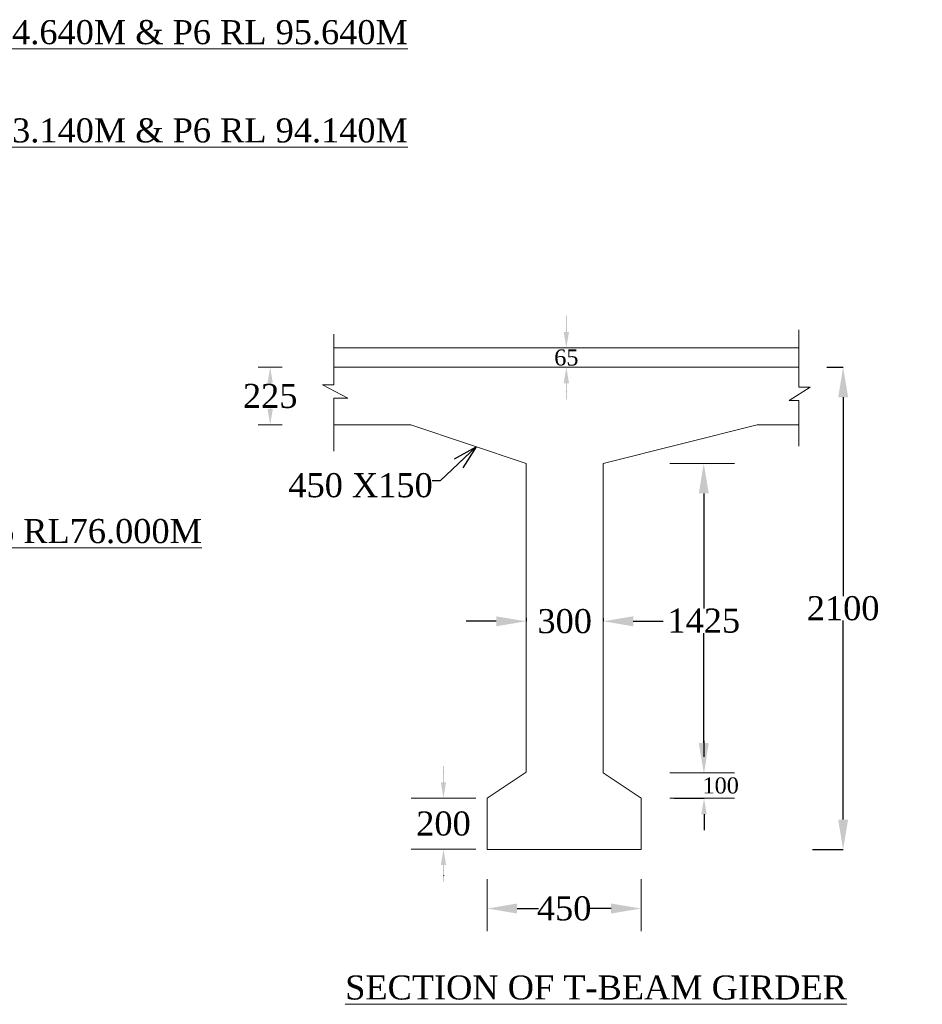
# Model space of a CAD drawing. Header units: millimetres. Extents: x -20950785 to 389010297, y -11535949 to 14056629.
# Tile 95 of 256: x 10097403 to 10125538, y -1584637 to -1553932. Entities that reach past the tile are written whole.
import ezdxf

# ---------------------------------------------------------------- set-up
doc = ezdxf.new("R2010")
doc.units = ezdxf.units.MM
doc.header["$LTSCALE"] = 60
doc.header["$MEASUREMENT"] = 0
doc.linetypes.add('DOT2', pattern=[0.125, 0, -0.125])
doc.styles.add('style1', font='txt.shx', dxfattribs={"height": 1})
doc.dimstyles.get("Standard").update_dxf_attribs({"dimtxt": 400, "dimasz": 215, "dimexe": 0.18, "dimexo": 0.0625, "dimgap": 0.09, "dimtad": 0, "dimtih": 1, "dimtoh": 1, "dimdec": 0, "dimzin": 4, "dimdsep": 46, "dimtxsty": 'Standard', "dimblk": 'OPEN90', "dimcen": 0, "dimadec": 0, "dimazin": 1, "dimtfac": 1, "dimtdec": 0, "dimtix": 1, "dimtofl": 0, "dimtmove": 0, "dimatfit": 3, "dimldrblk": 'OPEN30', "dimfxl": 1, "dimtolj": 1, "dimtzin": 0, "dimarcsym": 0})

# ---------------------------------------------------------------- blocks, each defined once
blk = doc.blocks.new('*D437')
at = {"color": 0, "linetype": 'Continuous', "lineweight": -2, "transparency": 16777216}
for p, q in [((10111974, -1581650), (10111974, -1581650)), ((10112909, -1581650), (10113571, -1581650)), ((10115839, -1581650), (10115176, -1581650)), ((10116774, -1581650), (10116774, -1581650))]:
    blk.add_line(p, q, dxfattribs=at)
at = {"color": 0, "linetype": 'Continuous', "lineweight": 9, "transparency": 16777216}
for points in [[(10112909, -1581494), (10112909, -1581806), (10111974, -1581650)], [(10115839, -1581494), (10115839, -1581806), (10116774, -1581650)]]:
    blk.add_solid(points, dxfattribs=at)
at = {"layer": 'Defpoints', "color": 0, "linetype": 'Continuous', "lineweight": 9, "transparency": 16777216}
for p in [(10111974, -1581650), (10116774, -1581650), (10116774, -1581650)]:
    blk.add_point(p, dxfattribs=at)
at = {"color": 0, "linetype": 'Continuous', "lineweight": 9, "transparency": 16777216, "insert": (10114374, -1581650), "char_height": 500, "attachment_point": 5}
blk.add_mtext('\\A1;{\\fTimes New Roman|b0|i0|c0|p18;\\H1.5x;450}', dxfattribs=at)
blk = doc.blocks.new('*D438')
at = {"color": 0, "linetype": 'Continuous', "lineweight": -2, "transparency": 16777216}
for p, q in [((10118735, -1576922), (10118735, -1576422)), ((10118735, -1577422), (10118734, -1577422)), ((10117801, -1578210), (10118735, -1578210)), ((10118735, -1578710), (10118735, -1579210))]:
    blk.add_line(p, q, dxfattribs=at)
at = {"color": 0, "linetype": 'Continuous', "lineweight": 9, "transparency": 16777216}
for points in [[(10118651, -1576922), (10118818, -1576922), (10118735, -1577422)], [(10118651, -1578710), (10118818, -1578710), (10118735, -1578210)]]:
    blk.add_solid(points, dxfattribs=at)
at = {"layer": 'Defpoints', "color": 0, "linetype": 'Continuous', "lineweight": 9, "transparency": 16777216}
for p in [(10118735, -1577422), (10118735, -1577422), (10117801, -1578210)]:
    blk.add_point(p, dxfattribs=at)
at = {"color": 0, "linetype": 'Continuous', "lineweight": 9, "transparency": 16777216, "insert": (10118735, -1577816), "char_height": 500, "attachment_point": 5}
blk.add_mtext('\\A1;{\\fTimes New Roman|b0|i0|c0|p18;\\H0.5x;           \\H2x;100}', dxfattribs=at)
blk = doc.blocks.new('*D439')
at = {"color": 0, "linetype": 'Continuous', "lineweight": -2, "transparency": 16777216}
for p, q in [((10118727, -1567770), (10118727, -1567770)), ((10118727, -1568705), (10118727, -1572295)), ((10118727, -1576487), (10118727, -1573059)), ((10118727, -1577422), (10118727, -1577422))]:
    blk.add_line(p, q, dxfattribs=at)
at = {"color": 0, "linetype": 'Continuous', "lineweight": 9, "transparency": 16777216}
for points in [[(10118571, -1568705), (10118883, -1568705), (10118727, -1567770)], [(10118571, -1576487), (10118883, -1576487), (10118727, -1577422)]]:
    blk.add_solid(points, dxfattribs=at)
at = {"layer": 'Defpoints', "color": 0, "linetype": 'Continuous', "lineweight": 9, "transparency": 16777216}
for p in [(10118727, -1567770), (10118727, -1567770), (10118727, -1577422)]:
    blk.add_point(p, dxfattribs=at)
at = {"color": 0, "linetype": 'Continuous', "lineweight": 9, "transparency": 16777216, "insert": (10118727, -1572677), "char_height": 500, "attachment_point": 5}
blk.add_mtext('\\A1;{\\fTimes New Roman|b0|i0|c0|p18;\\H1.5x;1425}', dxfattribs=at)
blk = doc.blocks.new('*D459')
at = {"color": 0, "linetype": 'Continuous', "lineweight": -2, "transparency": 16777216}
for p, q in [((10112256, -1572693), (10111321, -1572693)), ((10113191, -1572584), (10113191, -1572693)), ((10115591, -1572596), (10115591, -1572693)), ((10116526, -1572693), (10117461, -1572693))]:
    blk.add_line(p, q, dxfattribs=at)
at = {"color": 0, "linetype": 'Continuous', "lineweight": 9, "transparency": 16777216}
for points in [[(10112256, -1572537), (10112256, -1572849), (10113191, -1572693)], [(10116526, -1572537), (10116526, -1572849), (10115591, -1572693)]]:
    blk.add_solid(points, dxfattribs=at)
at = {"layer": 'Defpoints', "color": 0, "linetype": 'Continuous', "lineweight": 9, "transparency": 16777216}
for p in [(10113191, -1572584), (10115591, -1572596), (10115591, -1572693)]:
    blk.add_point(p, dxfattribs=at)
at = {"color": 0, "linetype": 'Continuous', "lineweight": 9, "transparency": 16777216, "insert": (10114391, -1572693), "char_height": 500, "attachment_point": 5}
blk.add_mtext('\\A1;{\\fTimes New Roman|b0|i0|c0|p18;\\H1.5x;300}', dxfattribs=at)
blk = doc.blocks.new('*D474')
at = {"color": 0, "linetype": 'DOT2', "lineweight": -2, "ltscale": 2, "transparency": 16777216}
for p, q in [((10114443, -1563670), (10114443, -1563170)), ((10114443, -1564170), (10114443, -1564170)), ((10114443, -1564770), (10114443, -1564770)), ((10114443, -1565270), (10114443, -1565770))]:
    blk.add_line(p, q, dxfattribs=at)
at = {"color": 0, "linetype": 'DOT2', "lineweight": 9, "ltscale": 2, "transparency": 16777216}
for points in [[(10114359, -1563670), (10114526, -1563670), (10114443, -1564170)], [(10114359, -1565270), (10114526, -1565270), (10114443, -1564770)]]:
    blk.add_solid(points, dxfattribs=at)
at = {"layer": 'Defpoints', "color": 0, "linetype": 'DOT2', "lineweight": 9, "ltscale": 2, "transparency": 16777216}
for p in [(10114443, -1564170), (10114443, -1564170), (10114443, -1564770)]:
    blk.add_point(p, dxfattribs=at)
at = {"color": 0, "linetype": 'DOT2', "lineweight": 9, "ltscale": 2, "transparency": 16777216, "insert": (10114443, -1564470), "char_height": 500, "attachment_point": 5}
blk.add_mtext('\\A1;{\\fTimes New Roman|b0|i0|c0|p18;65}', dxfattribs=at)
blk = doc.blocks.new('*D475')
at = {"color": 0, "linetype": 'DOT2', "lineweight": -2, "ltscale": 2, "transparency": 16777216}
for p, q in [((10110613, -1577710), (10110613, -1577210)), ((10110613, -1578210), (10110613, -1578210)), ((10110613, -1579798), (10110613, -1579798)), ((10110613, -1580298), (10110613, -1580798))]:
    blk.add_line(p, q, dxfattribs=at)
at = {"color": 0, "linetype": 'DOT2', "lineweight": 9, "ltscale": 2, "transparency": 16777216}
for points in [[(10110530, -1577710), (10110696, -1577710), (10110613, -1578210)], [(10110530, -1580298), (10110696, -1580298), (10110613, -1579798)]]:
    blk.add_solid(points, dxfattribs=at)
at = {"layer": 'Defpoints', "color": 0, "linetype": 'DOT2', "lineweight": 9, "ltscale": 2, "transparency": 16777216}
for p in [(10110613, -1578210), (10110613, -1579798), (10110613, -1579798)]:
    blk.add_point(p, dxfattribs=at)
at = {"color": 0, "linetype": 'DOT2', "lineweight": 9, "ltscale": 2, "transparency": 16777216, "insert": (10110613, -1579004), "char_height": 500, "attachment_point": 5}
blk.add_mtext('\\A1;{\\fTimes New Roman|b0|i0|c0|p18;\\H1.5x;200}', dxfattribs=at)
blk = doc.blocks.new('*D448')
at = {"color": 0, "linetype": 'DOT2', "lineweight": -2, "ltscale": 2, "transparency": 16777216}
for p, q in [((10105067, -1564770), (10105211, -1564770)), ((10105211, -1565270), (10105211, -1565288)), ((10105211, -1566070), (10105211, -1566052)), ((10105067, -1566570), (10105211, -1566570))]:
    blk.add_line(p, q, dxfattribs=at)
at = {"color": 0, "linetype": 'DOT2', "lineweight": 9, "ltscale": 2, "transparency": 16777216}
for points in [[(10105128, -1565270), (10105294, -1565270), (10105211, -1564770)], [(10105128, -1566070), (10105294, -1566070), (10105211, -1566570)]]:
    blk.add_solid(points, dxfattribs=at)
at = {"layer": 'Defpoints', "color": 0, "linetype": 'DOT2', "lineweight": 9, "ltscale": 2, "transparency": 16777216}
for p in [(10105067, -1564770), (10105211, -1564770), (10105067, -1566570)]:
    blk.add_point(p, dxfattribs=at)
at = {"color": 0, "linetype": 'DOT2', "lineweight": 9, "ltscale": 2, "transparency": 16777216, "insert": (10105211, -1565670), "char_height": 500, "attachment_point": 5}
blk.add_mtext('\\A1;{\\fTimes New Roman|b0|i0|c0|p18;\\H1.5x;225}', dxfattribs=at)
blk = doc.blocks.new('*D458')
at = {"color": 0, "linetype": 'Continuous', "lineweight": -2, "transparency": 16777216}
for p, q in [((10122565, -1564770), (10123072, -1564770)), ((10123071, -1565705), (10123071, -1571908)), ((10123071, -1578875), (10123071, -1572671)), ((10122116, -1579810), (10123072, -1579810))]:
    blk.add_line(p, q, dxfattribs=at)
at = {"color": 0, "linetype": 'Continuous', "lineweight": 9, "transparency": 16777216}
for points in [[(10122916, -1565705), (10123227, -1565705), (10123071, -1564770)], [(10122916, -1578875), (10123227, -1578875), (10123071, -1579810)]]:
    blk.add_solid(points, dxfattribs=at)
at = {"layer": 'Defpoints', "color": 0, "linetype": 'Continuous', "lineweight": 9, "transparency": 16777216}
for p in [(10122565, -1564770), (10123071, -1564770), (10122116, -1579810)]:
    blk.add_point(p, dxfattribs=at)
at = {"color": 0, "linetype": 'Continuous', "lineweight": 9, "transparency": 16777216, "insert": (10123071, -1572290), "char_height": 500, "attachment_point": 5}
blk.add_mtext('\\A1;{\\fTimes New Roman|b0|i0|c0|p18;\\H1.5x;2100}', dxfattribs=at)

msp = doc.modelspace()

# ---------------------------------------------------------------- linework, layer by layer
at = {"linetype": 'Continuous', "lineweight": 9}
for p, q in [((10107198, -1563737.7), (10107198, -1565318.31)), ((10121687.07, -1563605.12), (10121687.07, -1565394.88)), ((10107198, -1564170), (10121687.07, -1564170)), ((10107198, -1564770), (10121687.07, -1564770)), ((10107198, -1565318.31), (10106839.98, -1565318.31)), ((10106839.98, -1565318.31), (10107626.37, -1565734.92)), ((10122045.08, -1565394.88), (10121383.82, -1565811.49)), ((10121687.07, -1565394.88), (10122045.08, -1565394.88)), ((10107198, -1565734.92), (10107198, -1566623.25)), ((10107626.37, -1565734.92), (10107198, -1565734.92)), ((10121383.82, -1565811.49), (10121687.07, -1565811.49)), ((10121687.07, -1565811.49), (10121687.07, -1566570)), ((10107198, -1566623.25), (10107198, -1567387.19)), ((10120391.36, -1566570), (10121687.07, -1566570)), ((10121687.07, -1566570), (10121687.07, -1567229.41)), ((10113191.36, -1567770), (10113191.36, -1577397.9)), ((10115591.36, -1577421.71), (10115591.36, -1567770)), ((10117673.36, -1567770), (10119687.69, -1567770)), ((10111973.51, -1578209.81), (10113191.36, -1577397.9)), ((10116773.51, -1578209.81), (10115591.36, -1577421.71)), ((10117673.36, -1577421.71), (10119687.69, -1577421.71)), ((10109605.95, -1578209.81), (10111620.28, -1578209.81)), ((10111973.51, -1578209.81), (10111973.51, -1579809.81)), ((10116773.51, -1578209.81), (10116773.51, -1579809.81)), ((10117673.54, -1578209.81), (10119687.87, -1578209.81)), ((10109606.13, -1579797.9), (10111620.46, -1579797.9)), ((10114373.51, -1579809.81), (10111973.51, -1579809.81)), ((10116773.51, -1579809.81), (10114373.51, -1579809.81)), ((10111973.51, -1580730), (10111973.51, -1582355.75)), ((10116773.51, -1580730), (10116773.51, -1582355.75))]:
    msp.add_line(p, q, dxfattribs=at)
at = {"linetype": 'Continuous', "lineweight": 9, "ltscale": 2}
for p, q in [((10105580.62, -1564770), (10104841.45, -1564770)), ((10105580.62, -1566570), (10104841.45, -1566570))]:
    msp.add_line(p, q, dxfattribs=at)
at = {"linetype": 'Continuous', "lineweight": 9}
for points in [[(10107198, -1566570), (10109591.36, -1566570), (10113191.36, -1567770)], [(10115591.36, -1567770), (10120391.36, -1566570)]]:
    msp.add_lwpolyline(points, dxfattribs=at)

# ---------------------------------------------------------------- texts
at = {"linetype": 'Continuous', "lineweight": 9, "attachment_point": 1, "style": 'style1'}
for s, insert, char_height, width in [('{\\fTimes New Roman|b0|i0|c0|p18;\\H0.7236x;\\LP1 RL 96.140M,P2 to P5 RL94.640M\\H1x; & P6 RL 95.640M    \\H1.38197x;            }', (10083413.01, -1553945.77), 1036.48649, 26022.657), ('{\\fTimes New Roman|b0|i0|c0|p18;\\H0.7236x;\\LP1 RL 94.640M,P2 to P5 RL93.140M & P6 RL 94.140M    \\H1.38197x;            }', (10083413.01, -1557009.3), 1036.48649, 26022.657), ('{\\fTimes New Roman|b0|i0|c0|p18;\\H0.7236x;\\LP1&P3 RL 82.000M, P4 to P6 RL76.000M  \\H1.38197x;            }', (10083413.01, -1569504.12), 1036.48649, 19532.3393), ('\\pi6024.46095;{\\fTimes New Roman|b0|i0|c0|p18;\\LELEVATION OF PIER \\P\\pi3569.25186;ALONG CURRENT DIRECTION  }', (10046282.47, -1573923.48), 750, 22678.6984)]:
    msp.add_mtext(s, dxfattribs=dict(at, insert=insert, char_height=char_height, width=width))
at = {"linetype": 'Continuous', "lineweight": 9, "insert": (10105560.11, -1568454.18), "char_height": 500, "attachment_point": 4}
msp.add_mtext('{\\fVerdana|b0|i0|c0|p34; \\fTimes New Roman|b0|i0|c0|p18;\\H1.5x;450 X150}', dxfattribs=at)
at = {"linetype": 'Continuous', "lineweight": 9, "insert": (10107549.17, -1583737.18), "char_height": 780, "width": 19383.7853, "attachment_point": 1}
msp.add_mtext('{\\fTimes New Roman|b0|i0|c0|p18;\\H0.96154x;\\LSECTION OF T-BEAM GIRDER \\fTimes New Roman|b0|i1|c0|p18;  \\Ftxt|c0; }                   ', dxfattribs=at)

# ---------------------------------------------------------------- dimensions: what is measured, and where the dimension line sits
at = {"linetype": 'DOT2', "lineweight": 9, "ltscale": 2}
for base, p1, p2, text, picture, middle in [((10114442.53, -1564170), (10114442.53, -1564770), (10114442.53, -1564170), '{\\fTimes New Roman|b0|i0|c0|p18;65}', '*D474', (10114442.53, -1564470)), ((10105210.85, -1564770), (10105066.94, -1566570), (10105066.94, -1564770), '{\\fTimes New Roman|b0|i0|c0|p18;\\H1.5x;225}', '*D448', (10105210.85, -1565670)), ((10110613.11, -1579797.9), (10110613.11, -1578209.81), (10110613.11, -1579797.9), '{\\fTimes New Roman|b0|i0|c0|p18;\\H1.5x;200}', '*D475', (10110613.11, -1579003.86))]:
    dim = msp.add_linear_dim(base=base, p1=p1, p2=p2, angle=90, text=text, dimstyle='Standard', override={"dimtxt": 500, "dimasz": 500, "dimfxl": 300}, dxfattribs=at)
    dim.commit()
    dim.dimension.update_dxf_attribs({"geometry": picture, "text_midpoint": middle})
at = {"linetype": 'Continuous', "lineweight": 9}
dim = msp.add_linear_dim(base=(10123071.45, -1564770), p1=(10122115.6, -1579809.81), p2=(10122564.63, -1564770), angle=90, text='{\\fTimes New Roman|b0|i0|c0|p18;\\H1.5x;2100}', dimstyle='Standard', override={"dimtxt": 500, "dimasz": 935, "dimfxl": 300}, dxfattribs=at)
dim.commit()
dim.dimension.update_dxf_attribs({"geometry": '*D458', "text_midpoint": (10123071.45, -1572289.9)})
for base, p1, p2, text, override, picture, middle in [((10118727.3, -1567770), (10118727.3, -1577421.71), (10118727.3, -1567770), '{\\fTimes New Roman|b0|i0|c0|p18;\\H1.5x;1425}', {"dimtxt": 500, "dimasz": 935, "dimfxl": 300}, '*D439', (10118727.3, -1572676.95)), ((10118734.65, -1577421.71), (10117801.33, -1578209.81), (10118734.65, -1577421.71), '{\\fTimes New Roman|b0|i0|c0|p18;\\H0.5x;           \\H2x;100}', {"dimtxt": 500, "dimasz": 500, "dimfxl": 300}, '*D438', (10118734.65, -1577815.76))]:
    dim = msp.add_linear_dim(base=base, p1=p1, p2=p2, angle=90, text=text, dimstyle='Standard', override=override, dxfattribs=at)
    dim.commit()
    dim.dimension.update_dxf_attribs({"geometry": picture, "text_midpoint": middle, "dimtype": 160})
for base, p1, p2, text, picture, middle in [((10115591.36, -1572693.12), (10113191.36, -1572583.95), (10115591.36, -1572595.86), '{\\fTimes New Roman|b0|i0|c0|p18;\\H1.5x;300}', '*D459', (10114391.36, -1572693.12)), ((10116773.51, -1581649.96), (10111973.51, -1581649.96), (10116773.51, -1581649.96), '{\\fTimes New Roman|b0|i0|c0|p18;\\H1.5x;450}', '*D437', (10114373.51, -1581649.96))]:
    dim = msp.add_linear_dim(base=base, p1=p1, p2=p2, text=text, dimstyle='Standard', override={"dimtxt": 500, "dimasz": 935, "dimfxl": 300}, dxfattribs=at)
    dim.commit()
    dim.dimension.update_dxf_attribs({"geometry": picture, "text_midpoint": middle})

# ---------------------------------------------------------------- leaders
msp.add_leader([(10111632.85, -1567250.5), (10110506.79, -1568314.4), (10110260.49, -1568314.4)], dimstyle='Standard', override={"dimtxt": 500, "dimasz": 750, "dimfxl": 300}, dxfattribs=at)

doc.saveas('drawing.dxf')
